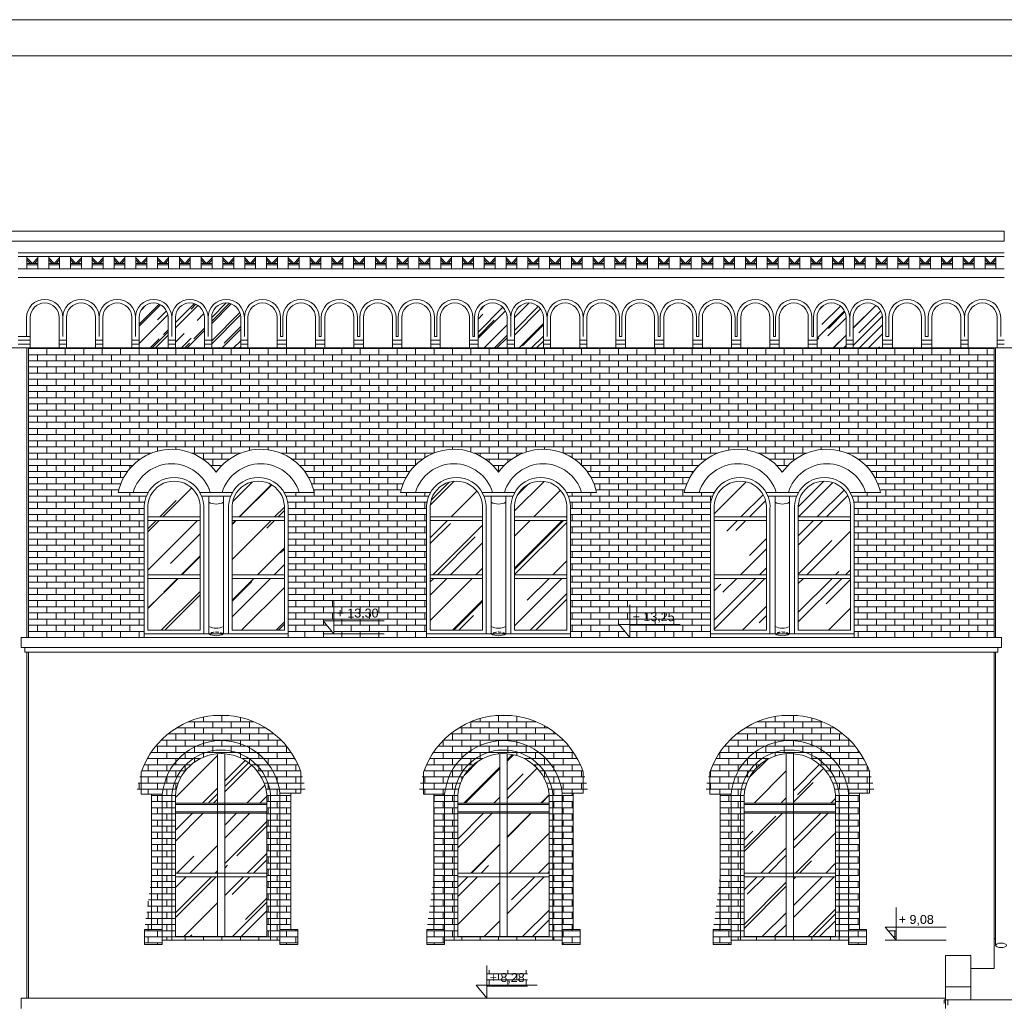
# Model space of a CAD drawing. Header units: millimetres. Extents: x -5254 to 173417, y -28809 to -6400.
# Tile 166 of 256: x 120883 to 122239, y -11898 to -10542. Entities that reach past the tile are written whole.
import ezdxf

# ---------------------------------------------------------------- set-up
doc = ezdxf.new("R2010")
doc.units = ezdxf.units.MM
doc.linetypes.add('HIDDEN', pattern=[9.525, 6.35, -3.175])
for name, color, linetype, lineweight in [('me_cegła', 7, 'Continuous', 5), ('me_cienka', 7, 'Continuous', 15), ('me_cienkie', 7, 'Continuous', 9), ('me_drewno', 7, 'Continuous', 15), ('me_koty', 7, 'Continuous', 13), ('me_szyby', 7, 'Continuous', 13), ('me_tabela', 7, 'Continuous', 20), ('me_ściany', 7, 'Continuous', 20)]:
    doc.layers.add(name, color=color, linetype=linetype, lineweight=lineweight)
doc.styles.add('TABELKA', font='arial.ttf')

# ---------------------------------------------------------------- blocks, each defined once
blk = doc.blocks.new('arch1')
at = {"layer": 'me_cienkie'}
for p, q in [((-42, 231.9), (-42, 202.6)), ((178, 231.4), (178, 201)), ((-42, 202.6), (-28, 202.6)), ((178, 201), (164, 201)), ((-13, 0), (149, 0))]:
    blk.add_line(p, q, dxfattribs=at)
for points in [[(-13, 202.6), (-38, 202.6)], [(-28, 15), (-28, 202.6)], [(-13, 0), (-13, 202.6)], [(149, 0), (149, 201)], [(149, 201), (174, 201)], [(164, 15), (164, 201)], [(-13, 4.5), (-13, -6), (-37.5, -6), (-37.5, 15)], [(-37.5, 15), (-13, 15)], [(149, 4.5), (149, -6), (173.5, -6), (173.5, 15)], [(173.5, 15), (149, 15)]]:
    blk.add_lwpolyline(points, dxfattribs=at)
blk.add_arc((67.9, 193.6), 116.4, 18.9472, 160.8043, dxfattribs=at)
blk = doc.blocks.new('*U11726')
at = {"layer": 'me_cienkie'}
for points in [[(-7.5, -8.5), (-7.5, 8.5)], [(-7.5, 6.5), (0, -1)], [(-7.5, 3.7), (-2.8, -1)], [(7.5, 6.5), (0, -1)], [(7.5, 3.7), (2.8, -1)], [(7.5, -8.5), (7.5, 8.5)], [(0, -1), (-7.5, -1)], [(0, -3), (-7.5, -3)], [(0, -1), (7.5, -1)], [(0, -3), (7.5, -3)]]:
    blk.add_lwpolyline(points, dxfattribs=at)
blk = doc.blocks.new('*U11727')
at = {"layer": 'me_cienkie', "color": 0, "linetype": 'ByBlock', "lineweight": -2, "transparency": 16777216}
for p in [(0, 0), (30, 0), (60, 0), (90, 0), (120, 0), (150, 0), (180, 0), (210, 0), (240, 0), (270, 0), (300, 0), (330, 0), (360, 0), (390, 0), (420, 0), (450, 0), (480, 0), (510, 0), (540, 0), (570, 0), (600, 0), (630, 0), (660, 0), (690, 0), (720, 0), (750, 0), (780, 0), (810, 0), (840, 0), (870, 0), (900, 0), (930, 0), (960, 0), (990, 0), (1020, 0), (1050, 0), (1080, 0), (1110, 0), (1140, 0), (1170, 0), (1200, 0), (1230, 0), (1260, 0), (1290, 0), (1320, 0)]:
    blk.add_blockref('*U11726', p, dxfattribs=at)
blk = doc.blocks.new('KOTA')
at = {"color": 0}
for p, q in [((0, 0), (0, 50)), ((-16.6, 20), (76.8, 20)), ((-16.6, 20), (0, 0))]:
    blk.add_line(p, q, dxfattribs=at)
at = {"color": 0, "style": 'TABELKA', "flags": 4}
blk.add_attdef('POZIOM', (1.4, 25), '', height=13.7, rotation=360, dxfattribs=at)

msp = doc.modelspace()

# ---------------------------------------------------------------- hatches: boundary and pattern name
at = {"layer": 'me_cegła'}
h = msp.add_hatch(dxfattribs=at)
h.set_pattern_fill('AR-BRSTD', color=256, scale=0.125)
h.set_pattern_definition([(0, (120894.551, -11393.04), (0, 8.467725), []), (90, (120894.551, -11393.04), (-12.7, 8.46772), [8.46772, -8.46772])])
h.paths.add_polyline_path([(121443.22, -11216.92, -0.1512883), (121448.62, -11193.2), (121407.07, -11193.2, -0.6510077), (121542.22, -11165.43, -0.6510077), (121677.37, -11193.2), (121635.81, -11193.2, -0.1512883), (121641.22, -11216.92), (121641.22, -11388.04), (121641.22, -11393.04), (121723.28, -11393.04), (121708.37, -11375.04), (121723.28, -11375.04), (121723.28, -11393.04), (121834.22, -11393.04), (121834.22, -11388.04), (121834.22, -11216.92, -0.1512883), (121839.62, -11193.2), (121798.07, -11193.2, -0.6510077), (121933.22, -11165.43, -0.6510077), (122068.37, -11193.2), (122026.81, -11193.2, -0.1512883), (122032.22, -11216.92), (122032.22, -11388.04), (122032.22, -11393.04), (122225.05, -11393.04), (122225.05, -10994.04), (122211.05, -10994.04), (120894.55, -10994.04), (120894.55, -11393.04), (121054.22, -11393.04), (121054.22, -11388.04), (121054.22, -11216.92, -0.1512883), (121059.62, -11193.2), (121018.07, -11193.2, -0.6510077), (121153.22, -11165.43, -0.6510077), (121288.37, -11193.2), (121246.81, -11193.2, -0.1512883), (121252.22, -11216.92), (121252.22, -11388.04), (121252.22, -11393.04), (121443.22, -11393.04), (121443.22, -11388.04)])
h.paths.add_polyline_path([(121315.38, -11388.04), (121300.47, -11370.04), (121315.38, -11370.04)], flags=16)
h.paths.add_polyline_path([(121723.32, -11376.67), (121788.53, -11376.67), (121788.53, -11354.49), (121723.32, -11354.49)], flags=24)
h.paths.add_polyline_path([(121315.42, -11371.67), (121380.63, -11371.67), (121380.63, -11349.49), (121315.42, -11349.49)], flags=24)
h = msp.add_hatch(dxfattribs=at)
h.set_pattern_fill('AR-BRSTD', color=256, scale=0.125)
h.set_pattern_definition([(0, (120894.551, -11890.04), (0, 8.467725), []), (90, (120894.551, -11890.04), (-12.7, 8.46772), [8.46772, -8.46772])])
h.paths.add_polyline_path([(121526.34, -11873.67), (121582, -11873.67), (121582, -11851.49), (121526.34, -11851.49)])
h.paths.add_polyline_path([(121654.53, -11795.04), (121654.53, -11816.04), (121630.03, -11816.04), (121630.03, -11810.04), (121468.03, -11810.04), (121468.03, -11816.04), (121443.53, -11816.04), (121443.53, -11795.04), (121453.03, -11722.92), (121453.03, -11609.05), (121443.03, -11609.05), (121432.93, -11609.05, -0.931708), (121665.18, -11607.42), (121645.03, -11607.42), (121645.03, -11795.04)])
h.paths.add_polyline_path([(121612.03, -11805.04), (121486.03, -11805.04), (121486.03, -11621.97, -0.987693), (121612.03, -11609.2)], flags=16)
h.paths.add_polyline_path([(121544.03, -11753.62), (121554.03, -11753.62), (121554.03, -11722.54), (121544.03, -11722.54)], flags=0)
h.paths.add_polyline_path([(121847.53, -11609.05), (121837.53, -11609.05), (121827.43, -11609.05, -0.931708), (122059.68, -11607.42), (122039.53, -11607.42), (122039.53, -11795.04), (122049.03, -11795.04), (122049.03, -11816.04), (122024.53, -11816.04), (122024.53, -11810.04), (121862.53, -11810.04), (121862.53, -11816.04), (121838.03, -11816.04), (121838.03, -11795.04), (121847.53, -11722.92)])
h.paths.add_polyline_path([(121880.53, -11805.04), (121880.53, -11621.97, -0.987693), (122006.53, -11609.2), (122006.53, -11805.04)], flags=16)
h.paths.add_polyline_path([(121880.53, -11722.54), (121938.53, -11722.54), (121938.53, -11678.33), (121938.53, -11621.04), (121948.53, -11621.04), (121948.53, -11678.33), (121948.53, -11753.62), (121938.53, -11753.62)], flags=0)
h.paths.add_polyline_path([(122089.9, -11810.04), (122075, -11792.04), (122089.9, -11792.04)])
h.paths.add_polyline_path([(121265.53, -11795.04), (121265.53, -11816.04), (121241.03, -11816.04), (121241.03, -11810.04), (121079.03, -11810.04), (121079.03, -11816.04), (121054.53, -11816.04), (121054.53, -11795.04), (121064.03, -11722.92), (121064.03, -11609.05), (121054.03, -11609.05), (121043.93, -11609.05, -0.931708), (121276.18, -11607.42), (121256.03, -11607.42), (121256.03, -11795.04)])
h.paths.add_polyline_path([(121223.03, -11805.04), (121097.03, -11805.04), (121097.03, -11621.97, -0.987693), (121223.03, -11609.2)], flags=16)
h.paths.add_polyline_path([(121165.03, -11621.04), (121165.03, -11678.33), (121165.03, -11753.62), (121155.03, -11753.62), (121097.03, -11722.54), (121155.03, -11722.54), (121155.03, -11678.33), (121155.03, -11621.04)], flags=0)
h.paths.add_polyline_path([(122089.95, -11793.67), (122145.6, -11793.67), (122145.6, -11771.49), (122089.95, -11771.49)], flags=9)
at = {"layer": 'me_szyby'}
h = msp.add_hatch(dxfattribs=at)
h.set_pattern_fill('AR-RROOF', color=256, angle=45)
h.set_pattern_definition([(45, (102824.302, -23994.794), (21.552615, 57.47364), [381, -50.8, 127, -25.4]), (45, (102839.21, -23961.927), (-41.847994, 5.92697), [76.2, -8.382, 152.4, -19.05]), (45, (102818.016, -23970.548), (81.36112, 105.428207), [203.2, -35.56, 101.6, -25.4])])
h.paths.add_polyline_path([(121147.05, -10994.04), (121187.05, -10994.04), (121187.05, -10952.27, 1), (121147.05, -10952.27)])
h.paths.add_polyline_path([(121097.05, -10994.04), (121137.05, -10994.04), (121137.05, -10952.27, 1), (121097.05, -10952.27)])
h.paths.add_polyline_path([(121087.05, -10952.27, 1), (121047.05, -10952.27), (121047.05, -10994.04), (121087.05, -10994.04)])
h.paths.add_polyline_path([(121564.05, -10994.04), (121604.05, -10994.04), (121604.05, -10952.27, 1), (121564.05, -10952.27)])
h.paths.add_polyline_path([(121514.05, -10994.04), (121554.05, -10994.04), (121554.05, -10952.27, 1), (121514.05, -10952.27)])
h.paths.add_polyline_path([(122021.05, -10952.27, 1), (121981.05, -10952.27), (121981.05, -10994.04), (122021.05, -10994.04)])
h.paths.add_polyline_path([(122031.05, -10994.04), (122071.05, -10994.04), (122071.05, -10952.27, 1), (122031.05, -10952.27)])
h = msp.add_hatch(dxfattribs=at)
h.set_pattern_fill('AR-RROOF', color=256, scale=2.2, angle=45)
h.set_pattern_definition([(45, (106051.64, -22615.82), (47.41575, 126.442), [838.2, -111.76, 279.4, -55.88]), (45, (106084.44, -22543.51), (-92.0656, 13.03933), [167.64, -18.4404, 335.28, -41.91]), (45, (106037.812, -22562.476), (178.994465, 231.942055), [447.04, -78.232, 223.52, -55.88])])
h.paths.add_polyline_path([(121175.22, -11311.71), (121247.22, -11311.71), (121247.22, -11383.04), (121175.22, -11383.04)])
h.paths.add_polyline_path([(121175.22, -11231.92), (121247.22, -11231.92), (121247.22, -11306.71), (121175.22, -11306.71)])
h.paths.add_polyline_path([(121247.22, -11216.92), (121247.22, -11226.92), (121175.22, -11226.92), (121175.22, -11216.92, -1.0903832)])
h.paths.add_polyline_path([(121131.22, -11216.92), (121131.22, -11226.92), (121059.22, -11226.92), (121059.22, -11216.92, -1.0903832)])
h.paths.add_polyline_path([(121059.22, -11231.92), (121131.22, -11231.92), (121131.22, -11306.71), (121059.22, -11306.71)])
h.paths.add_polyline_path([(121059.22, -11311.71), (121131.22, -11311.71), (121131.22, -11383.04), (121059.22, -11383.04)])
h = msp.add_hatch(dxfattribs=at)
h.set_pattern_fill('AR-RROOF', color=256, scale=2.2, angle=45)
h.set_pattern_definition([(45, (105662.64, -22615.82), (47.41575, 126.442), [838.2, -111.76, 279.4, -55.88]), (45, (105695.44, -22543.51), (-92.06559, 13.03933), [167.64, -18.4404, 335.28, -41.91]), (45, (105648.812, -22562.476), (178.994465, 231.942055), [447.04, -78.232, 223.52, -55.88])])
h.paths.add_polyline_path([(121564.22, -11311.71), (121636.22, -11311.71), (121636.22, -11383.04), (121564.22, -11383.04)])
h.paths.add_polyline_path([(121564.22, -11231.92), (121636.22, -11231.92), (121636.22, -11306.71), (121564.22, -11306.71)])
h.paths.add_polyline_path([(121636.22, -11216.92), (121636.22, -11226.92), (121564.22, -11226.92), (121564.22, -11216.92, -1.0903832)])
h.paths.add_polyline_path([(121520.22, -11216.92), (121520.22, -11226.92), (121448.22, -11226.92), (121448.22, -11216.92, -1.0903832)])
h.paths.add_polyline_path([(121448.22, -11231.92), (121520.22, -11231.92), (121520.22, -11306.71), (121448.22, -11306.71)])
h.paths.add_polyline_path([(121448.22, -11311.71), (121520.22, -11311.71), (121520.22, -11383.04), (121448.22, -11383.04)])
h = msp.add_hatch(dxfattribs=at)
h.set_pattern_fill('AR-RROOF', color=256, scale=2.2, angle=45)
h.set_pattern_definition([(45, (105271.64, -22615.82), (47.41575, 126.442), [838.2, -111.76, 279.4, -55.88]), (45, (105304.44, -22543.51), (-92.06559, 13.03933), [167.64, -18.4404, 335.28, -41.91]), (45, (105257.812, -22562.476), (178.994465, 231.942055), [447.04, -78.232, 223.52, -55.88])])
h.paths.add_polyline_path([(121955.22, -11311.71), (122027.22, -11311.71), (122027.22, -11383.04), (121955.22, -11383.04)])
h.paths.add_polyline_path([(121955.22, -11231.92), (122027.22, -11231.92), (122027.22, -11306.71), (121955.22, -11306.71)])
h.paths.add_polyline_path([(122027.22, -11216.92), (122027.22, -11226.92), (121955.22, -11226.92), (121955.22, -11216.92, -1.0903832)])
h.paths.add_polyline_path([(121911.22, -11216.92), (121911.22, -11226.92), (121839.22, -11226.92), (121839.22, -11216.92, -1.0903832)])
h.paths.add_polyline_path([(121839.22, -11231.92), (121911.22, -11231.92), (121911.22, -11306.71), (121839.22, -11306.71)])
h.paths.add_polyline_path([(121839.22, -11311.71), (121911.22, -11311.71), (121911.22, -11383.04), (121839.22, -11383.04)])
h = msp.add_hatch(dxfattribs=at)
h.set_pattern_fill('AR-RROOF', color=256, scale=2.2, angle=45)
h.set_pattern_definition([(45, (100414.49, -22620.82), (47.41575, 126.442), [838.2, -111.76, 279.4, -55.88]), (45, (100447.29, -22548.51), (-92.06559, 13.03933), [167.64, -18.4404, 335.28, -41.91]), (45, (100400.662, -22567.476), (178.994465, 231.942055), [447.04, -78.232, 223.52, -55.88])])
h.paths.add_polyline_path([(121165.03, -11553.23, -0.3592557), (121223.03, -11609.2), (121223.03, -11621.04), (121165.03, -11621.04)])
h.paths.add_polyline_path([(121155.03, -11553.24), (121155.03, -11621.04), (121097.03, -11621.04), (121097.03, -11610.76, -0.3655516)])
h.paths.add_polyline_path([(121165.03, -11678.33), (121165.03, -11635.04), (121223.03, -11635.04), (121223.03, -11717.54), (121165.03, -11717.54)])
h.paths.add_polyline_path([(121097.03, -11635.04), (121155.03, -11635.04), (121155.03, -11678.33), (121155.03, -11717.54), (121097.03, -11717.54)])
h.paths.add_polyline_path([(121097.03, -11722.54), (121155.03, -11722.54), (121155.03, -11753.62), (121155.03, -11805.04), (121097.03, -11805.04)])
h.paths.add_polyline_path([(121165.03, -11753.62), (121165.03, -11722.54), (121165.03, -11722.54), (121223.03, -11722.54), (121223.03, -11805.04), (121165.03, -11805.04)])
h = msp.add_hatch(dxfattribs=at)
h.set_pattern_fill('AR-RROOF', color=256, scale=2.2, angle=45)
h.set_pattern_definition([(45, (100025.49, -22620.82), (47.41575, 126.442), [838.2, -111.76, 279.4, -55.88]), (45, (100058.29, -22548.51), (-92.06559, 13.03933), [167.64, -18.4404, 335.28, -41.91]), (45, (100011.662, -22567.476), (178.994465, 231.942055), [447.04, -78.232, 223.52, -55.88])])
h.paths.add_polyline_path([(121554.03, -11553.23, -0.3592557), (121612.03, -11609.2), (121612.03, -11621.04), (121554.03, -11621.04)])
h.paths.add_polyline_path([(121544.03, -11553.24), (121544.03, -11621.04), (121486.03, -11621.04), (121486.03, -11610.76, -0.3655516)])
h.paths.add_polyline_path([(121554.03, -11678.33), (121554.03, -11635.04), (121612.03, -11635.04), (121612.03, -11717.54), (121554.03, -11717.54)])
h.paths.add_polyline_path([(121486.03, -11635.04), (121544.03, -11635.04), (121544.03, -11678.33), (121544.03, -11717.54), (121486.03, -11717.54)])
h.paths.add_polyline_path([(121486.03, -11722.54), (121544.03, -11722.54), (121544.03, -11753.62), (121544.03, -11805.04), (121486.03, -11805.04)])
h.paths.add_polyline_path([(121554.03, -11753.62), (121554.03, -11722.54), (121554.03, -11722.54), (121612.03, -11722.54), (121612.03, -11805.04), (121554.03, -11805.04)])
h = msp.add_hatch(dxfattribs=at)
h.set_pattern_fill('AR-RROOF', color=256, scale=2.2, angle=45)
h.set_pattern_definition([(45, (99630.99, -22620.82), (47.41575, 126.442), [838.2, -111.76, 279.4, -55.88]), (45, (99663.79, -22548.51), (-92.06559, 13.03933), [167.64, -18.4404, 335.28, -41.91]), (45, (99617.162, -22567.476), (178.994465, 231.942055), [447.04, -78.232, 223.52, -55.88])])
h.paths.add_polyline_path([(121948.53, -11553.23, -0.3592557), (122006.53, -11609.2), (122006.53, -11621.04), (121948.53, -11621.04)])
h.paths.add_polyline_path([(121938.53, -11553.24), (121938.53, -11621.04), (121880.53, -11621.04), (121880.53, -11610.76, -0.3655516)])
h.paths.add_polyline_path([(121948.53, -11678.33), (121948.53, -11635.04), (122006.53, -11635.04), (122006.53, -11717.54), (121948.53, -11717.54)])
h.paths.add_polyline_path([(121880.53, -11635.04), (121938.53, -11635.04), (121938.53, -11678.33), (121938.53, -11717.54), (121880.53, -11717.54)])
h.paths.add_polyline_path([(121880.53, -11722.54), (121938.53, -11722.54), (121938.53, -11753.62), (121938.53, -11805.04), (121880.53, -11805.04)])
h.paths.add_polyline_path([(121948.53, -11753.62), (121948.53, -11722.54), (121948.53, -11722.54), (122006.53, -11722.54), (122006.53, -11805.04), (121948.53, -11805.04)])

# ---------------------------------------------------------------- linework, layer by layer
at = {"layer": 'me_cienka'}
for p, q in [((120892.55, -11393.04), (120892.55, -10994.04)), ((122227.05, -11393.04), (122227.05, -10994.04)), ((120892.55, -11890.04), (120892.55, -11413.04)), ((122227.05, -11817.06), (122227.05, -11413.04)), ((122156.05, -11892.04), (122156.05, -11897.04)), ((122176.05, -11892.04), (122156.05, -11892.04)), ((122161.05, -11892.04), (122161.05, -11899.54)), ((122176.05, -11892.04), (123598.05, -11892.04))]:
    msp.add_line(p, q, dxfattribs=at)
for points in [[(120866.87, -10847.27), (120866.87, -10833.27), (122122.05, -10833.27)], [(122239.05, -10847.27), (122239.05, -10833.27), (122122.05, -10833.27)], [(122239.05, -10847.27), (120854.87, -10847.27)]]:
    msp.add_lwpolyline(points, dxfattribs=at)
msp.add_ellipse((122234.55, -11817.06), major_axis=(7.5, 0), ratio=0.4, dxfattribs=at)
at = {"layer": 'me_cienkie'}
for p, q in [((120880.55, -10863.27), (122239.05, -10863.27)), ((122239.05, -10868.27), (120880.55, -10868.27)), ((120880.55, -10885.27), (122239.05, -10885.27)), ((122239.05, -10897.27), (120880.55, -10897.27)), ((120897.05, -10978.37), (120880.55, -10978.37)), ((120897.05, -10983.37), (120880.55, -10983.37)), ((120947.05, -10983.37), (120937.05, -10983.37)), ((120997.05, -10983.37), (120987.05, -10983.37)), ((121047.05, -10983.37), (121037.05, -10983.37)), ((121097.05, -10983.37), (121087.05, -10983.37)), ((121147.05, -10983.37), (121137.05, -10983.37)), ((121197.05, -10983.37), (121187.05, -10983.37)), ((121250.05, -10983.37), (121237.05, -10983.37)), ((121250.05, -10983.37), (121237.05, -10983.37)), ((121245.05, -10978.37), (121242.05, -10978.37)), ((121303.05, -10983.37), (121290.05, -10983.37)), ((121303.05, -10983.37), (121290.05, -10983.37)), ((121298.05, -10978.37), (121295.05, -10978.37)), ((121356.05, -10983.37), (121343.05, -10983.37)), ((121356.05, -10983.37), (121343.05, -10983.37)), ((121351.05, -10978.37), (121348.05, -10978.37)), ((121409.05, -10983.37), (121396.05, -10983.37)), ((121409.05, -10983.37), (121396.05, -10983.37)), ((121404.05, -10978.37), (121401.05, -10978.37)), ((121462.05, -10983.37), (121449.05, -10983.37)), ((121457.05, -10978.37), (121454.05, -10978.37)), ((121514.05, -10983.37), (121502.05, -10983.37)), ((121509.05, -10978.37), (121507.05, -10978.37)), ((121564.05, -10983.37), (121554.05, -10983.37)), ((121614.05, -10983.37), (121604.05, -10983.37)), ((121664.05, -10983.37), (121654.05, -10983.37)), ((121717.05, -10983.37), (121704.05, -10983.37)), ((121712.05, -10978.37), (121709.05, -10978.37)), ((121770.05, -10983.37), (121757.05, -10983.37)), ((121765.05, -10978.37), (121762.05, -10978.37)), ((121823.05, -10983.37), (121810.05, -10983.37)), ((121818.05, -10978.37), (121815.05, -10978.37)), ((121876.05, -10983.37), (121863.05, -10983.37)), ((121871.05, -10978.37), (121868.05, -10978.37)), ((121929.05, -10983.37), (121916.05, -10983.37)), ((121924.05, -10978.37), (121921.05, -10978.37)), ((121981.05, -10983.37), (121969.05, -10983.37)), ((121976.05, -10978.37), (121974.05, -10978.37)), ((122031.05, -10983.37), (122021.05, -10983.37)), ((122085.05, -10983.37), (122071.05, -10983.37)), ((122076.05, -10978.37), (122080.05, -10978.37)), ((122139.05, -10983.37), (122125.05, -10983.37)), ((122130.05, -10978.37), (122134.05, -10978.37)), ((122189.05, -10983.37), (122179.05, -10983.37)), ((122239.05, -10983.37), (122229.05, -10983.37)), ((124752.55, -10994.04), (118907.65, -10994.04)), ((120897.05, -10989.04), (120880.55, -10989.04)), ((120947.05, -10989.04), (120937.05, -10989.04)), ((120997.05, -10989.04), (120987.05, -10989.04)), ((121047.05, -10989.04), (121037.05, -10989.04)), ((121097.05, -10989.04), (121087.05, -10989.04)), ((121147.05, -10989.04), (121137.05, -10989.04)), ((121197.05, -10989.04), (121187.05, -10989.04)), ((121250.05, -10989.04), (121237.05, -10989.04)), ((121250.05, -10989.04), (121237.05, -10989.04)), ((121303.05, -10989.04), (121290.05, -10989.04)), ((121303.05, -10989.04), (121290.05, -10989.04)), ((121356.05, -10989.04), (121343.05, -10989.04)), ((121356.05, -10989.04), (121343.05, -10989.04)), ((121409.05, -10989.04), (121396.05, -10989.04)), ((121409.05, -10989.04), (121396.05, -10989.04)), ((121462.05, -10989.04), (121449.05, -10989.04)), ((121514.05, -10989.04), (121502.05, -10989.04)), ((121564.05, -10989.04), (121554.05, -10989.04)), ((121614.05, -10989.04), (121604.05, -10989.04)), ((121664.05, -10989.04), (121654.05, -10989.04)), ((121717.05, -10989.04), (121704.05, -10989.04)), ((121770.05, -10989.04), (121757.05, -10989.04)), ((121823.05, -10989.04), (121810.05, -10989.04)), ((121876.05, -10989.04), (121863.05, -10989.04)), ((121929.05, -10989.04), (121916.05, -10989.04)), ((121981.05, -10989.04), (121969.05, -10989.04)), ((122031.05, -10989.04), (122021.05, -10989.04)), ((122085.05, -10989.04), (122071.05, -10989.04)), ((122139.05, -10989.04), (122125.05, -10989.04)), ((122189.05, -10989.04), (122179.05, -10989.04)), ((122239.05, -10989.04), (122229.05, -10989.04)), ((121054.22, -11393.04), (121054.22, -11388.04)), ((121170.22, -11388.04), (121136.22, -11388.04)), ((121252.22, -11393.04), (121252.22, -11388.04)), ((121384.48, -11388.04), (121300.47, -11388.04)), ((121443.22, -11393.04), (121443.22, -11388.04)), ((121559.22, -11388.04), (121525.22, -11388.04)), ((121641.22, -11393.04), (121641.22, -11388.04)), ((121834.22, -11393.04), (121834.22, -11388.04)), ((121950.22, -11388.04), (121916.22, -11388.04)), ((122032.22, -11393.04), (122032.22, -11388.04)), ((121241.03, -11810.04), (121079.03, -11810.04)), ((121229.05, -11810.04), (121091.05, -11810.04)), ((121229.05, -11810.04), (121091.05, -11810.04)), ((121229.05, -11810.04), (121091.05, -11810.04)), ((121228.03, -11810.04), (121092.03, -11810.04)), ((121630.03, -11810.04), (121468.03, -11810.04)), ((121618.05, -11810.04), (121480.05, -11810.04)), ((121618.05, -11810.04), (121480.05, -11810.04)), ((121618.05, -11810.04), (121480.05, -11810.04)), ((121617.03, -11810.04), (121481.03, -11810.04)), ((122024.53, -11810.04), (121862.53, -11810.04)), ((122012.55, -11810.04), (121874.55, -11810.04)), ((122012.55, -11810.04), (121874.55, -11810.04)), ((122012.55, -11810.04), (121874.55, -11810.04)), ((122011.53, -11810.04), (121875.53, -11810.04)), ((122075, -11810.04), (122159.01, -11810.04)), ((122225.05, -11808.04), (122227.05, -11808.04)), ((122158.05, -11874.04), (122158.05, -11831.04)), ((122158.05, -11831.04), (122193.05, -11831.04)), ((122193.05, -11831.04), (122193.05, -11874.04)), ((122193.05, -11874.04), (122158.05, -11874.04)), ((122158.05, -11874.04), (122158.05, -11890.04)), ((122193.05, -11892.04), (122193.05, -11874.04))]:
    msp.add_line(p, q, dxfattribs=at)
for points in [[(122122.05, -10847.27), (122141.36, -10847.27)], [(122239.05, -10847.27), (122141.36, -10847.27)], [(120892.05, -10952.27), (120892.05, -10978.37)], [(120897.05, -10952.27), (120897.05, -10994.04)], [(120937.05, -10952.27), (120937.05, -10994.04)], [(120942.05, -10952.27), (120942.05, -10978.37)], [(120942.05, -10952.27), (120942.05, -10978.37)], [(120947.05, -10952.27), (120947.05, -10994.04)], [(120987.05, -10952.27), (120987.05, -10994.04)], [(120992.05, -10952.27), (120992.05, -10978.37)], [(120992.05, -10952.27), (120992.05, -10978.37)], [(120997.05, -10952.27), (120997.05, -10994.04)], [(121037.05, -10952.27), (121037.05, -10994.04)], [(121042.05, -10952.27), (121042.05, -10978.37)], [(121042.05, -10952.27), (121042.05, -10978.37)], [(121042.05, -10952.27), (121042.05, -10978.37)], [(121042.05, -10952.27), (121042.05, -10978.37)], [(121047.05, -10952.27), (121047.05, -10994.04)], [(121087.05, -10952.27), (121087.05, -10994.04)], [(121092.05, -10952.27), (121092.05, -10978.37)], [(121092.05, -10952.27), (121092.05, -10978.37)], [(121092.05, -10952.27), (121092.05, -10978.37)], [(121092.05, -10952.27), (121092.05, -10978.37)], [(121092.05, -10952.27), (121092.05, -10978.37)], [(121092.05, -10952.27), (121092.05, -10978.37)], [(121092.05, -10952.27), (121092.05, -10978.37)], [(121092.05, -10952.27), (121092.05, -10978.37)], [(121092.05, -10952.27), (121092.05, -10978.37)], [(121092.05, -10952.27), (121092.05, -10978.37)], [(121092.05, -10952.27), (121092.05, -10978.37)], [(121092.05, -10952.27), (121092.05, -10978.37)], [(121097.05, -10952.27), (121097.05, -10994.04)], [(121097.05, -10952.27), (121097.05, -10994.04)], [(121137.05, -10952.27), (121137.05, -10994.04)], [(121142.05, -10952.27), (121142.05, -10978.37)], [(121142.05, -10952.27), (121142.05, -10978.37)], [(121142.05, -10952.27), (121142.05, -10978.37)], [(121142.05, -10952.27), (121142.05, -10978.37)], [(121142.05, -10952.27), (121142.05, -10978.37)], [(121142.05, -10952.27), (121142.05, -10978.37)], [(121142.05, -10952.27), (121142.05, -10978.37)], [(121142.05, -10952.27), (121142.05, -10978.37)], [(121142.05, -10952.27), (121142.05, -10978.37)], [(121147.05, -10952.27), (121147.05, -10994.04)], [(121187.05, -10952.27), (121187.05, -10994.04)], [(121192.05, -10952.27), (121192.05, -10978.37)], [(121192.05, -10952.27), (121192.05, -10978.37)], [(121192.05, -10952.27), (121192.05, -10978.37)], [(121192.05, -10952.27), (121192.05, -10978.37)], [(121192.05, -10952.27), (121192.05, -10978.37)], [(121192.05, -10952.27), (121192.05, -10978.37)], [(121192.05, -10952.27), (121192.05, -10978.37)], [(121197.05, -10952.27), (121197.05, -10994.04)], [(121237.05, -10952.27), (121237.05, -10994.04)], [(121242.05, -10952.27), (121242.05, -10978.37)], [(121245.05, -10952.27), (121245.05, -10978.37)], [(121250.05, -10952.27), (121250.05, -10994.04)], [(121290.05, -10952.27), (121290.05, -10994.04)], [(121295.05, -10952.27), (121295.05, -10978.37)], [(121298.05, -10952.27), (121298.05, -10978.37)], [(121303.05, -10952.27), (121303.05, -10994.04)], [(121343.05, -10952.27), (121343.05, -10994.04)], [(121348.05, -10952.27), (121348.05, -10978.37)], [(121351.05, -10952.27), (121351.05, -10978.37)], [(121356.05, -10952.27), (121356.05, -10994.04)], [(121396.05, -10952.27), (121396.05, -10994.04)], [(121401.05, -10952.27), (121401.05, -10978.37)], [(121404.05, -10952.27), (121404.05, -10978.37)], [(121409.05, -10952.27), (121409.05, -10994.04)], [(121449.05, -10952.27), (121449.05, -10994.04)], [(121454.05, -10952.27), (121454.05, -10978.37)], [(121457.05, -10952.27), (121457.05, -10978.37)], [(121462.05, -10952.27), (121462.05, -10994.04)], [(121502.05, -10952.27), (121502.05, -10994.04)], [(121507.05, -10952.27), (121507.05, -10978.37)], [(121509.05, -10952.27), (121509.05, -10978.37)], [(121509.05, -10952.27), (121509.05, -10978.37)], [(121509.05, -10952.27), (121509.05, -10978.37)], [(121514.05, -10952.27), (121514.05, -10994.04)], [(121554.05, -10952.27), (121554.05, -10994.04)], [(121559.05, -10952.27), (121559.05, -10978.37)], [(121559.05, -10952.27), (121559.05, -10978.37)], [(121559.05, -10952.27), (121559.05, -10978.37)], [(121559.05, -10952.27), (121559.05, -10978.37)], [(121559.05, -10952.27), (121559.05, -10978.37)], [(121559.05, -10952.27), (121559.05, -10978.37)], [(121559.05, -10952.27), (121559.05, -10978.37)], [(121559.05, -10952.27), (121559.05, -10978.37)], [(121559.05, -10952.27), (121559.05, -10978.37)], [(121564.05, -10952.27), (121564.05, -10994.04)], [(121604.05, -10952.27), (121604.05, -10994.04)], [(121609.05, -10952.27), (121609.05, -10978.37)], [(121609.05, -10952.27), (121609.05, -10978.37)], [(121609.05, -10952.27), (121609.05, -10978.37)], [(121609.05, -10952.27), (121609.05, -10978.37)], [(121609.05, -10952.27), (121609.05, -10978.37)], [(121609.05, -10952.27), (121609.05, -10978.37)], [(121609.05, -10952.27), (121609.05, -10978.37)], [(121614.05, -10952.27), (121614.05, -10994.04)], [(121654.05, -10952.27), (121654.05, -10994.04)], [(121659.05, -10952.27), (121659.05, -10978.37)], [(121659.05, -10952.27), (121659.05, -10978.37)], [(121664.05, -10952.27), (121664.05, -10994.04)], [(121704.05, -10952.27), (121704.05, -10994.04)], [(121709.05, -10952.27), (121709.05, -10978.37)], [(121712.05, -10952.27), (121712.05, -10978.37)], [(121717.05, -10952.27), (121717.05, -10994.04)], [(121757.05, -10952.27), (121757.05, -10994.04)], [(121762.05, -10952.27), (121762.05, -10978.37)], [(121765.05, -10952.27), (121765.05, -10978.37)], [(121770.05, -10952.27), (121770.05, -10994.04)], [(121810.05, -10952.27), (121810.05, -10994.04)], [(121815.05, -10952.27), (121815.05, -10978.37)], [(121818.05, -10952.27), (121818.05, -10978.37)], [(121823.05, -10952.27), (121823.05, -10994.04)], [(121863.05, -10952.27), (121863.05, -10994.04)], [(121868.05, -10952.27), (121868.05, -10978.37)], [(121871.05, -10952.27), (121871.05, -10978.37)], [(121876.05, -10952.27), (121876.05, -10994.04)], [(121916.05, -10952.27), (121916.05, -10994.04)], [(121921.05, -10952.27), (121921.05, -10978.37)], [(121924.05, -10952.27), (121924.05, -10978.37)], [(121929.05, -10952.27), (121929.05, -10994.04)], [(121969.05, -10952.27), (121969.05, -10994.04)], [(121974.05, -10952.27), (121974.05, -10978.37)], [(121976.05, -10952.27), (121976.05, -10978.37)], [(121976.05, -10952.27), (121976.05, -10978.37)], [(121976.05, -10952.27), (121976.05, -10978.37)], [(121981.05, -10952.27), (121981.05, -10994.04)], [(122021.05, -10952.27), (122021.05, -10994.04)], [(122026.05, -10952.27), (122026.05, -10978.37)], [(122026.05, -10952.27), (122026.05, -10978.37)], [(122026.05, -10952.27), (122026.05, -10978.37)], [(122026.05, -10952.27), (122026.05, -10978.37)], [(122026.05, -10952.27), (122026.05, -10978.37)], [(122026.05, -10952.27), (122026.05, -10978.37)], [(122026.05, -10952.27), (122026.05, -10978.37)], [(122026.05, -10952.27), (122026.05, -10978.37)], [(122026.05, -10952.27), (122026.05, -10978.37)], [(122031.05, -10952.27), (122031.05, -10994.04)], [(122071.05, -10952.27), (122071.05, -10994.04)], [(122076.05, -10952.27), (122076.05, -10978.37)], [(122076.05, -10952.27), (122076.05, -10978.37)], [(122076.05, -10952.27), (122076.05, -10978.37)], [(122076.05, -10952.27), (122076.05, -10978.37)], [(122076.05, -10952.27), (122076.05, -10978.37)], [(122076.05, -10952.27), (122076.05, -10978.37)], [(122080.05, -10952.27), (122080.05, -10978.37)], [(122085.05, -10952.27), (122085.05, -10994.04)], [(122125.05, -10952.27), (122125.05, -10994.04)], [(122130.05, -10952.27), (122130.05, -10978.37)], [(122134.05, -10952.27), (122134.05, -10978.37)], [(122139.05, -10952.27), (122139.05, -10994.04)], [(122179.05, -10952.27), (122179.05, -10994.04)], [(122184.05, -10952.27), (122184.05, -10978.37)], [(122184.05, -10952.27), (122184.05, -10978.37)], [(122189.05, -10952.27), (122189.05, -10994.04)], [(122229.05, -10952.27), (122229.05, -10994.04)], [(122234.05, -10952.27), (122234.05, -10978.37)], [(122183.05, -10994.04), (122168.05, -10994.04)], [(122211.05, -10994.04), (122239.05, -10994.04)], [(121059.62, -11193.2), (121018.07, -11193.2)], [(121175.62, -11193.2), (121130.81, -11193.2)], [(121173.16, -11198.2), (121133.27, -11198.2)], [(121143.22, -11388.04), (121143.22, -11198.2)], [(121163.22, -11388.04), (121163.22, -11198.2)], [(121246.81, -11193.2), (121288.37, -11193.2)], [(121448.62, -11193.2), (121407.07, -11193.2)], [(121564.62, -11193.2), (121519.81, -11193.2)], [(121562.16, -11198.2), (121522.27, -11198.2)], [(121532.22, -11388.04), (121532.22, -11198.2)], [(121552.22, -11388.04), (121552.22, -11198.2)], [(121635.81, -11193.2), (121677.37, -11193.2)], [(121839.62, -11193.2), (121798.07, -11193.2)], [(121955.62, -11193.2), (121910.81, -11193.2)], [(121953.16, -11198.2), (121913.27, -11198.2)], [(121923.22, -11388.04), (121923.22, -11198.2)], [(121943.22, -11388.04), (121943.22, -11198.2)], [(122026.81, -11193.2), (122068.37, -11193.2)], [(121079.03, -11810.04), (121079.03, -11609.05)], [(121241.03, -11810.04), (121241.03, -11607.42)], [(121468.03, -11810.04), (121468.03, -11609.05)], [(121630.03, -11810.04), (121630.03, -11607.42)], [(121862.53, -11810.04), (121862.53, -11609.05)], [(122024.53, -11810.04), (122024.53, -11607.42)]]:
    msp.add_lwpolyline(points, dxfattribs=at)
for centre, radius, start, end in [((120917.05, -10952.27), 25, 0, 180), ((120917.05, -10952.27), 20, 0, 180), ((120967.05, -10952.27), 25, 0, 180), ((120967.05, -10952.27), 20, 0, 180), ((121017.05, -10952.27), 25, 0, 180), ((121017.05, -10952.27), 20, 0, 180), ((121067.05, -10952.27), 25, 0, 180), ((121067.05, -10952.27), 20, 0, 180), ((121117.05, -10952.27), 25, 0, 180), ((121117.05, -10952.27), 20, 0, 180), ((121167.05, -10952.27), 25, 0, 180), ((121167.05, -10952.27), 20, 0, 180), ((121217.05, -10952.27), 25, 0, 180), ((121217.05, -10952.27), 20, 0, 180), ((121270.05, -10952.27), 25, 0, 180), ((121270.05, -10952.27), 20, 0, 180), ((121323.05, -10952.27), 25, 0, 180), ((121323.05, -10952.27), 20, 0, 180), ((121376.05, -10952.27), 25, 0, 180), ((121376.05, -10952.27), 20, 0, 180), ((121429.05, -10952.27), 25, 0, 180), ((121429.05, -10952.27), 20, 0, 180), ((121482.05, -10952.27), 25, 0, 180), ((121482.05, -10952.27), 20, 0, 180), ((121534.05, -10952.27), 25, 0, 180), ((121534.05, -10952.27), 20, 0, 180), ((121584.05, -10952.27), 25, 0, 180), ((121584.05, -10952.27), 20, 0, 180), ((121634.05, -10952.27), 25, 0, 180), ((121634.05, -10952.27), 20, 0, 180), ((121684.05, -10952.27), 25, 0, 180), ((121684.05, -10952.27), 20, 0, 180), ((121737.05, -10952.27), 25, 0, 180), ((121737.05, -10952.27), 20, 0, 180), ((121790.05, -10952.27), 25, 0, 180), ((121790.05, -10952.27), 20, 0, 180), ((121843.05, -10952.27), 25, 0, 180), ((121843.05, -10952.27), 20, 0, 180), ((121896.05, -10952.27), 25, 0, 180), ((121896.05, -10952.27), 20, 0, 180), ((121949.05, -10952.27), 25, 0, 180), ((121949.05, -10952.27), 20, 0, 180), ((122001.05, -10952.27), 25, 0, 180), ((122001.05, -10952.27), 20, 0, 180), ((122051.05, -10952.27), 25, 0, 180), ((122051.05, -10952.27), 20, 0, 180), ((122105.05, -10952.27), 25, 0, 180), ((122105.05, -10952.27), 20, 0, 180), ((122159.05, -10952.27), 25, 0, 180), ((122159.05, -10952.27), 20, 0, 180), ((122209.05, -10952.27), 25, 0, 180), ((122209.05, -10952.27), 20, 0, 180), ((121091.79, -11209.22), 75.44, 35.48267, 167.74043), ((121214.65, -11209.22), 75.44, 12.25957, 144.51733), ((121480.79, -11209.22), 75.44, 35.48267, 167.74043), ((121603.65, -11209.22), 75.44, 12.25957, 144.51733), ((121871.79, -11209.22), 75.44, 35.48267, 167.74043), ((121994.65, -11209.22), 75.44, 12.25957, 144.51733), ((121091.79, -11209.22), 55.44, 16.79471, 163.20529), ((121214.65, -11209.22), 55.44, 16.79471, 163.20529), ((121480.79, -11209.22), 55.44, 16.79471, 163.20529), ((121603.65, -11209.22), 55.44, 16.79471, 163.20529), ((121871.79, -11209.22), 55.44, 16.79471, 163.20529), ((121994.65, -11209.22), 55.44, 16.79471, 163.20529), ((121214.65, -11209.22), 75.44, 162.84299, 163.20529), ((121603.65, -11209.22), 75.44, 162.84299, 163.20529), ((121994.65, -11209.22), 75.44, 162.84299, 163.20529), ((121153.22, -11188.48), 20.77, 241.21372, 298.78628), ((121542.22, -11188.48), 20.77, 241.21372, 298.78628), ((121933.22, -11188.48), 20.77, 241.21372, 298.78628), ((121153.22, -11359.56), 20.77, 241.21372, 298.78628), ((121542.22, -11359.56), 20.77, 241.21372, 298.78628), ((121933.22, -11359.56), 20.77, 241.21372, 298.78628), ((121153.22, -11369.84), 20.77, 241.21372, 298.78628), ((121542.22, -11369.84), 20.77, 241.21372, 298.78628), ((121933.22, -11369.84), 20.77, 241.21372, 298.78628), ((121160.11, -11616.46), 81.42, 6.37045, 174.77956), ((121549.11, -11616.46), 81.42, 6.37045, 174.77956), ((121943.61, -11616.46), 81.42, 6.37045, 174.77956)]:
    msp.add_arc(centre, radius, start, end, dxfattribs=at)
at = {"layer": 'me_cienkie', "linetype": 'HIDDEN', "ltscale": 0.7}
for centre in [(121153.22, -11406.24), (121542.22, -11406.24), (121933.22, -11406.24)]:
    msp.add_arc(centre, 20.77, 61.21372, 118.78628, dxfattribs=at)
at = {"layer": 'me_drewno'}
for points in [[(121054.22, -11388.04), (121054.22, -11216.92)], [(121059.22, -11383.04), (121059.22, -11216.92)], [(121131.22, -11383.04), (121131.22, -11216.92)], [(121136.22, -11388.04), (121136.22, -11216.92)], [(121170.22, -11388.04), (121170.22, -11216.92)], [(121175.22, -11383.04), (121175.22, -11216.92)], [(121247.22, -11383.04), (121247.22, -11216.92)], [(121252.22, -11388.04), (121252.22, -11216.92)], [(121443.22, -11388.04), (121443.22, -11216.92)], [(121448.22, -11383.04), (121448.22, -11216.92)], [(121520.22, -11383.04), (121520.22, -11216.92)], [(121525.22, -11388.04), (121525.22, -11216.92)], [(121559.22, -11388.04), (121559.22, -11216.92)], [(121564.22, -11383.04), (121564.22, -11216.92)], [(121636.22, -11383.04), (121636.22, -11216.92)], [(121641.22, -11388.04), (121641.22, -11216.92)], [(121834.22, -11388.04), (121834.22, -11216.92)], [(121839.22, -11383.04), (121839.22, -11216.92)], [(121911.22, -11383.04), (121911.22, -11216.92)], [(121916.22, -11388.04), (121916.22, -11216.92)], [(121950.22, -11388.04), (121950.22, -11216.92)], [(121955.22, -11383.04), (121955.22, -11216.92)], [(122027.22, -11383.04), (122027.22, -11216.92)], [(122032.22, -11388.04), (122032.22, -11216.92)], [(121131.22, -11226.92), (121059.22, -11226.92)], [(121247.22, -11226.92), (121175.22, -11226.92)], [(121520.22, -11226.92), (121448.22, -11226.92)], [(121636.22, -11226.92), (121564.22, -11226.92)], [(121911.22, -11226.92), (121839.22, -11226.92)], [(122027.22, -11226.92), (121955.22, -11226.92)], [(121131.22, -11231.92), (121059.22, -11231.92)], [(121247.22, -11231.92), (121175.22, -11231.92)], [(121520.22, -11231.92), (121448.22, -11231.92)], [(121636.22, -11231.92), (121564.22, -11231.92)], [(121911.22, -11231.92), (121839.22, -11231.92)], [(122027.22, -11231.92), (121955.22, -11231.92)], [(121131.22, -11306.71), (121059.22, -11306.71)], [(121131.22, -11311.71), (121059.22, -11311.71)], [(121247.22, -11306.71), (121175.22, -11306.71)], [(121247.22, -11311.71), (121175.22, -11311.71)], [(121520.22, -11306.71), (121448.22, -11306.71)], [(121520.22, -11311.71), (121448.22, -11311.71)], [(121636.22, -11306.71), (121564.22, -11306.71)], [(121636.22, -11311.71), (121564.22, -11311.71)], [(121911.22, -11306.71), (121839.22, -11306.71)], [(121911.22, -11311.71), (121839.22, -11311.71)], [(122027.22, -11306.71), (121955.22, -11306.71)], [(122027.22, -11311.71), (121955.22, -11311.71)], [(121136.22, -11388.04), (121054.22, -11388.04)], [(121131.22, -11383.04), (121059.22, -11383.04)], [(121252.22, -11388.04), (121170.22, -11388.04)], [(121247.22, -11383.04), (121175.22, -11383.04)], [(121525.22, -11388.04), (121443.22, -11388.04)], [(121520.22, -11383.04), (121448.22, -11383.04)], [(121641.22, -11388.04), (121559.22, -11388.04)], [(121636.22, -11383.04), (121564.22, -11383.04)], [(121916.22, -11388.04), (121834.22, -11388.04)], [(121911.22, -11383.04), (121839.22, -11383.04)], [(122032.22, -11388.04), (121950.22, -11388.04)], [(122027.22, -11383.04), (121955.22, -11383.04)], [(121155.03, -11678.33), (121155.03, -11553.24)], [(121165.03, -11678.33), (121165.03, -11553.23)], [(121544.03, -11678.33), (121544.03, -11553.24)], [(121554.03, -11678.33), (121554.03, -11553.23)], [(121938.53, -11678.33), (121938.53, -11553.24)], [(121948.53, -11678.33), (121948.53, -11553.23)], [(121092.03, -11612.39), (121092.03, -11609.69)], [(121092.03, -11805.04), (121092.03, -11611.04)], [(121097.03, -11805.04), (121097.03, -11611.04)], [(121223.03, -11805.04), (121223.03, -11609.2)], [(121228.03, -11611.04), (121228.03, -11608.35)], [(121228.03, -11805.04), (121228.03, -11611.04)], [(121481.03, -11612.39), (121481.03, -11609.69)], [(121481.03, -11805.04), (121481.03, -11611.04)], [(121486.03, -11805.04), (121486.03, -11611.04)], [(121612.03, -11805.04), (121612.03, -11609.2)], [(121617.03, -11611.04), (121617.03, -11608.35)], [(121617.03, -11805.04), (121617.03, -11611.04)], [(121875.53, -11612.39), (121875.53, -11609.69)], [(121875.53, -11805.04), (121875.53, -11611.04)], [(121880.53, -11805.04), (121880.53, -11611.04)], [(122006.53, -11805.04), (122006.53, -11609.2)], [(122011.53, -11611.04), (122011.53, -11608.35)], [(122011.53, -11805.04), (122011.53, -11611.04)], [(121223.03, -11621.04), (121097.03, -11621.04)], [(121223.03, -11623.04), (121097.03, -11623.04)], [(121612.03, -11621.04), (121486.03, -11621.04)], [(121612.03, -11623.04), (121486.03, -11623.04)], [(122006.53, -11621.04), (121880.53, -11621.04)], [(122006.53, -11623.04), (121880.53, -11623.04)], [(121223.03, -11633.04), (121097.03, -11633.04)], [(121223.03, -11635.04), (121097.03, -11635.04)], [(121612.03, -11633.04), (121486.03, -11633.04)], [(121612.03, -11635.04), (121486.03, -11635.04)], [(122006.53, -11633.04), (121880.53, -11633.04)], [(122006.53, -11635.04), (121880.53, -11635.04)], [(121155.03, -11753.62), (121155.03, -11678.33)], [(121165.03, -11753.62), (121165.03, -11678.33)], [(121544.03, -11753.62), (121544.03, -11678.33)], [(121554.03, -11753.62), (121554.03, -11678.33)], [(121938.53, -11753.62), (121938.53, -11678.33)], [(121948.53, -11753.62), (121948.53, -11678.33)], [(121165.03, -11717.54), (121097.03, -11717.54)], [(121223.03, -11717.54), (121165.03, -11717.54)], [(121554.03, -11717.54), (121486.03, -11717.54)], [(121612.03, -11717.54), (121554.03, -11717.54)], [(121948.53, -11717.54), (121880.53, -11717.54)], [(122006.53, -11717.54), (121948.53, -11717.54)], [(121165.03, -11722.54), (121097.03, -11722.54)], [(121223.03, -11722.54), (121165.03, -11722.54)], [(121554.03, -11722.54), (121486.03, -11722.54)], [(121612.03, -11722.54), (121554.03, -11722.54)], [(121948.53, -11722.54), (121880.53, -11722.54)], [(122006.53, -11722.54), (121948.53, -11722.54)], [(121155.03, -11805.04), (121155.03, -11753.62)], [(121165.03, -11805.04), (121165.03, -11753.62)], [(121544.03, -11805.04), (121544.03, -11753.62)], [(121554.03, -11805.04), (121554.03, -11753.62)], [(121938.53, -11805.04), (121938.53, -11753.62)], [(121948.53, -11805.04), (121948.53, -11753.62)], [(121228.03, -11810.04), (121092.07, -11810.04), (121091.98, -11805.04)], [(121223.03, -11805.04), (121097.03, -11805.04)], [(121223.03, -11810.04), (121228.03, -11810.04), (121228.03, -11805.04)], [(121617.03, -11810.04), (121481.07, -11810.04), (121480.98, -11805.04)], [(121612.03, -11805.04), (121486.03, -11805.04)], [(121612.03, -11810.04), (121617.03, -11810.04), (121617.03, -11805.04)], [(122011.53, -11810.04), (121875.57, -11810.04), (121875.48, -11805.04)], [(122006.53, -11805.04), (121880.53, -11805.04)], [(122006.53, -11810.04), (122011.53, -11810.04), (122011.53, -11805.04)]]:
    msp.add_lwpolyline(points, dxfattribs=at)
for centre, radius, start, end in [((121095.22, -11213.79), 41.12, 355.62868, 184.37132), ((121211.22, -11213.79), 41.12, 355.62868, 184.37132), ((121484.22, -11213.79), 41.12, 355.62868, 184.37132), ((121600.22, -11213.79), 41.12, 355.62868, 184.37132), ((121875.22, -11213.79), 41.12, 355.62868, 184.37132), ((121991.22, -11213.79), 41.12, 355.62868, 184.37132), ((121095.22, -11213.8), 36.13, 355.04842, 184.95158), ((121211.22, -11213.8), 36.13, 355.04842, 184.95158), ((121484.22, -11213.8), 36.13, 355.04842, 184.95158), ((121600.22, -11213.8), 36.13, 355.04842, 184.95158), ((121875.22, -11213.8), 36.13, 355.04842, 184.95158), ((121991.22, -11213.8), 36.13, 355.04842, 184.95158), ((121160.1, -11616.45), 68.41, 6.7987, 174.33578), ((121160.11, -11616.37), 63.33, 6.49887, 175.17601), ((121549.1, -11616.45), 68.41, 6.7987, 174.33578), ((121549.11, -11616.37), 63.33, 6.49887, 175.17601), ((121943.6, -11616.45), 68.41, 6.7987, 174.33578), ((121943.61, -11616.37), 63.33, 6.49887, 175.17601)]:
    msp.add_arc(centre, radius, start, end, dxfattribs=at)
at = {"layer": 'me_tabela'}
for points in [[(117986.47, -13512.08), (124986.47, -13512.08), (124986.47, -10542.08), (117986.47, -10542.08)], [(118036.47, -13462.08), (124936.47, -13462.08), (124936.47, -10592.08), (118036.47, -10592.08)]]:
    msp.add_lwpolyline(points, close=True, dxfattribs=at)
at = {"layer": 'me_ściany'}
for p, q in [((120894.55, -10994.04), (120894.55, -11393.04)), ((122225.05, -11393.04), (122225.05, -10994.04)), ((120894.55, -11393.04), (120884.55, -11393.04)), ((120884.55, -11393.04), (120884.55, -11407.04)), ((122225.05, -11393.04), (120894.55, -11393.04)), ((122225.05, -11393.04), (122235.05, -11393.04)), ((122235.05, -11393.04), (122235.05, -11407.04)), ((120884.55, -11407.04), (120889.55, -11407.04)), ((120889.55, -11407.04), (120889.55, -11413.04)), ((122230.05, -11407.04), (120889.55, -11407.04)), ((122235.05, -11407.04), (122230.05, -11407.04)), ((122230.05, -11407.04), (122230.05, -11413.04)), ((120894.55, -11413.04), (120889.55, -11413.04)), ((120894.55, -11413.04), (120894.55, -11890.04)), ((122225.05, -11413.04), (120894.55, -11413.04)), ((122225.05, -11849.04), (122225.05, -11413.04)), ((122225.05, -11413.04), (122230.05, -11413.04)), ((122193.05, -11849.04), (122225.05, -11849.04)), ((120894.55, -11890.04), (120884.55, -11890.04)), ((120884.55, -11890.04), (120884.55, -11904.04)), ((122158.05, -11890.04), (120894.55, -11890.04)), ((122158.05, -11904.04), (122158.05, -11890.04)), ((122176.05, -11892.04), (123578.05, -11892.04))]:
    msp.add_line(p, q, dxfattribs=at)

# ---------------------------------------------------------------- block references
at = {"layer": 'me_cienkie', "xscale": -1}
for name, p in [('*U11727', (122220.05, -10876.77)), ('arch1', (121228.03, -11810.04)), ('arch1', (121617.03, -11810.04)), ('arch1', (122011.53, -11810.04))]:
    msp.add_blockref(name, p, dxfattribs=at)
at = {"layer": 'me_koty'}
ref = msp.add_blockref('KOTA', (121315.38, -11388.04), dxfattribs=dict(at, xscale=0.8999999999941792, yscale=0.8999999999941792, zscale=0.6))
ref.add_attrib('POZIOM', '+ 13,30', (121319.11, -11365.54), dxfattribs={"layer": '0', "height": 12.303, "style": 'TABELKA', "flags": 4})
ref = msp.add_blockref('KOTA', (121723.28, -11393.04), dxfattribs=dict(at, xscale=0.8999999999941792, yscale=0.8999999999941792, zscale=0.6))
ref.add_attrib('POZIOM', '+ 13,25', (121727.01, -11370.54), dxfattribs={"layer": '0', "height": 12.303, "style": 'TABELKA', "flags": 4})
ref = msp.add_blockref('KOTA', (122089.9, -11810.04), dxfattribs=dict(at, xscale=0.8999999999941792, yscale=0.8999999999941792, zscale=0.6))
ref.add_attrib('POZIOM', '+ 9,08', (122093.64, -11787.54), dxfattribs={"layer": '0', "height": 12.303, "style": 'TABELKA', "flags": 4})
ref = msp.add_blockref('KOTA', (121526.3, -11890.04), dxfattribs=dict(at, xscale=0.8999999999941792, yscale=0.8999999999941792, zscale=0.6))
ref.add_attrib('POZIOM', '+ 8,28', (121530.04, -11867.54), dxfattribs={"layer": '0', "height": 12.303, "style": 'TABELKA', "flags": 4})

doc.saveas('drawing.dxf')
